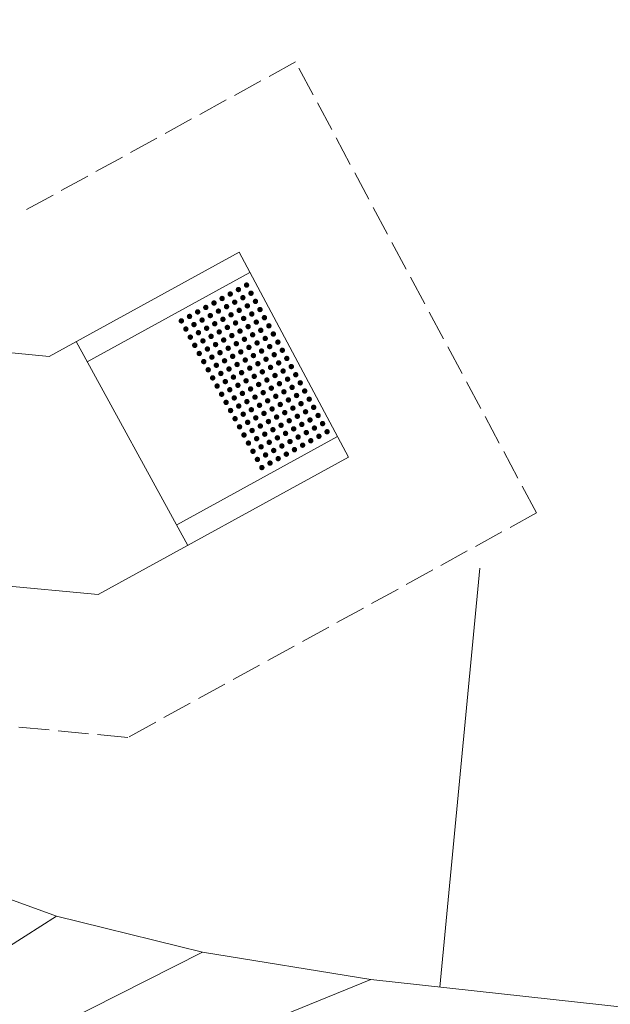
# Model space of a CAD drawing. Extents: x 2399984 to 2508823, y 556481 to 592637.
# Tile 153 of 158: x 2436318 to 2436331, y 570407 to 570428. Entities that reach past the tile are written whole.
import ezdxf

# ---------------------------------------------------------------- set-up
doc = ezdxf.new("R2010")
doc.units = 0
doc.header["$MEASUREMENT"] = 0
doc.linetypes.add('constlimit', pattern=[0.85, 0.65, -0.1, -0.1])
doc.linetypes.add('DGN Style 3', pattern=[206.553444, 147.538174, -59.01527])
for name, color, linetype, lineweight in [('DT_X_Triangles', 91, 'Continuous', 0), ('PV_P_Curb_Ramp', 120, 'Continuous', 13), ('PV_P_Walk', 241, 'Continuous', 13), ('PV_X_EOP', 7, 'DGN Style 3', 0), ('RW_P_Const_Limits', 120, 'constlimit', 0)]:
    doc.layers.add(name, color=color, linetype=linetype, lineweight=lineweight)

msp = doc.modelspace()

# ---------------------------------------------------------------- hatches: boundary and pattern name
at = {"layer": 'PV_P_Curb_Ramp'}
h = msp.add_hatch(color=256, dxfattribs=at)
edge = h.paths.add_edge_path()
edge.add_arc((2436322.82, 570422.22), 0.0585, 0, 360)
h = msp.add_hatch(color=256, dxfattribs=at)
edge = h.paths.add_edge_path()
edge.add_arc((2436322.996, 570422.316), 0.0585, 0, 360)
h = msp.add_hatch(color=256, dxfattribs=at)
edge = h.paths.add_edge_path()
edge.add_arc((2436323.171, 570422.412), 0.0585, 0, 360)
h = msp.add_hatch(color=256, dxfattribs=at)
edge = h.paths.add_edge_path()
edge.add_arc((2436323.267, 570422.237), 0.0585, 0, 360)
h = msp.add_hatch(color=256, dxfattribs=at)
edge = h.paths.add_edge_path()
edge.add_arc((2436322.47, 570422.027), 0.0585, 0, 360)
h = msp.add_hatch(color=256, dxfattribs=at)
edge = h.paths.add_edge_path()
edge.add_arc((2436322.645, 570422.124), 0.0585, 0, 360)
h = msp.add_hatch(color=256, dxfattribs=at)
edge = h.paths.add_edge_path()
edge.add_arc((2436322.916, 570422.044), 0.0585, 0, 360)
h = msp.add_hatch(color=256, dxfattribs=at)
edge = h.paths.add_edge_path()
edge.add_arc((2436323.092, 570422.141), 0.0585, 0, 360)
h = msp.add_hatch(color=256, dxfattribs=at)
edge = h.paths.add_edge_path()
edge.add_arc((2436323.363, 570422.062), 0.0585, 0, 360)
h = msp.add_hatch(color=256, dxfattribs=at)
edge = h.paths.add_edge_path()
edge.add_arc((2436322.119, 570421.835), 0.0585, 0, 360)
h = msp.add_hatch(color=256, dxfattribs=at)
edge = h.paths.add_edge_path()
edge.add_arc((2436322.294, 570421.931), 0.0585, 0, 360)
h = msp.add_hatch(color=256, dxfattribs=at)
edge = h.paths.add_edge_path()
edge.add_arc((2436322.566, 570421.852), 0.0585, 0, 360)
h = msp.add_hatch(color=256, dxfattribs=at)
edge = h.paths.add_edge_path()
edge.add_arc((2436322.741, 570421.948), 0.0585, 0, 360)
h = msp.add_hatch(color=256, dxfattribs=at)
edge = h.paths.add_edge_path()
edge.add_arc((2436323.013, 570421.869), 0.0585, 0, 360)
h = msp.add_hatch(color=256, dxfattribs=at)
edge = h.paths.add_edge_path()
edge.add_arc((2436323.188, 570421.965), 0.0585, 0, 360)
h = msp.add_hatch(color=256, dxfattribs=at)
edge = h.paths.add_edge_path()
edge.add_arc((2436323.46, 570421.886), 0.0585, 0, 360)
h = msp.add_hatch(color=256, dxfattribs=at)
edge = h.paths.add_edge_path()
edge.add_arc((2436321.768, 570421.642), 0.0585, 0, 360)
h = msp.add_hatch(color=256, dxfattribs=at)
edge = h.paths.add_edge_path()
edge.add_arc((2436321.944, 570421.738), 0.0585, 0, 360)
h = msp.add_hatch(color=256, dxfattribs=at)
edge = h.paths.add_edge_path()
edge.add_arc((2436322.215, 570421.659), 0.0585, 0, 360)
h = msp.add_hatch(color=256, dxfattribs=at)
edge = h.paths.add_edge_path()
edge.add_arc((2436322.391, 570421.756), 0.0585, 0, 360)
h = msp.add_hatch(color=256, dxfattribs=at)
edge = h.paths.add_edge_path()
edge.add_arc((2436322.487, 570421.58), 0.0585, 0, 360)
h = msp.add_hatch(color=256, dxfattribs=at)
edge = h.paths.add_edge_path()
edge.add_arc((2436322.662, 570421.676), 0.0585, 0, 360)
h = msp.add_hatch(color=256, dxfattribs=at)
edge = h.paths.add_edge_path()
edge.add_arc((2436322.837, 570421.773), 0.0585, 0, 360)
h = msp.add_hatch(color=256, dxfattribs=at)
edge = h.paths.add_edge_path()
edge.add_arc((2436322.934, 570421.598), 0.0585, 0, 360)
h = msp.add_hatch(color=256, dxfattribs=at)
edge = h.paths.add_edge_path()
edge.add_arc((2436323.109, 570421.694), 0.0585, 0, 360)
h = msp.add_hatch(color=256, dxfattribs=at)
edge = h.paths.add_edge_path()
edge.add_arc((2436323.284, 570421.79), 0.0585, 0, 360)
h = msp.add_hatch(color=256, dxfattribs=at)
edge = h.paths.add_edge_path()
edge.add_arc((2436323.381, 570421.615), 0.0585, 0, 360)
h = msp.add_hatch(color=256, dxfattribs=at)
edge = h.paths.add_edge_path()
edge.add_arc((2436323.556, 570421.711), 0.0585, 0, 360)
h = msp.add_hatch(color=256, dxfattribs=at)
edge = h.paths.add_edge_path()
edge.add_arc((2436321.865, 570421.467), 0.0585, 0, 360)
h = msp.add_hatch(color=256, dxfattribs=at)
edge = h.paths.add_edge_path()
edge.add_arc((2436322.04, 570421.563), 0.0585, 0, 360)
h = msp.add_hatch(color=256, dxfattribs=at)
edge = h.paths.add_edge_path()
edge.add_arc((2436322.136, 570421.388), 0.0585, 0, 360)
h = msp.add_hatch(color=256, dxfattribs=at)
edge = h.paths.add_edge_path()
edge.add_arc((2436322.312, 570421.484), 0.0585, 0, 360)
h = msp.add_hatch(color=256, dxfattribs=at)
edge = h.paths.add_edge_path()
edge.add_arc((2436322.583, 570421.405), 0.0585, 0, 360)
h = msp.add_hatch(color=256, dxfattribs=at)
edge = h.paths.add_edge_path()
edge.add_arc((2436322.758, 570421.501), 0.0585, 0, 360)
h = msp.add_hatch(color=256, dxfattribs=at)
edge = h.paths.add_edge_path()
edge.add_arc((2436323.03, 570421.422), 0.0585, 0, 360)
h = msp.add_hatch(color=256, dxfattribs=at)
edge = h.paths.add_edge_path()
edge.add_arc((2436323.205, 570421.519), 0.0585, 0, 360)
h = msp.add_hatch(color=256, dxfattribs=at)
edge = h.paths.add_edge_path()
edge.add_arc((2436323.477, 570421.439), 0.0585, 0, 360)
h = msp.add_hatch(color=256, dxfattribs=at)
edge = h.paths.add_edge_path()
edge.add_arc((2436323.652, 570421.536), 0.0585, 0, 360)
h = msp.add_hatch(color=256, dxfattribs=at)
edge = h.paths.add_edge_path()
edge.add_arc((2436321.961, 570421.292), 0.0585, 0, 360)
h = msp.add_hatch(color=256, dxfattribs=at)
edge = h.paths.add_edge_path()
edge.add_arc((2436322.232, 570421.212), 0.0585, 0, 360)
h = msp.add_hatch(color=256, dxfattribs=at)
edge = h.paths.add_edge_path()
edge.add_arc((2436322.408, 570421.309), 0.0585, 0, 360)
h = msp.add_hatch(color=256, dxfattribs=at)
edge = h.paths.add_edge_path()
edge.add_arc((2436322.679, 570421.23), 0.0585, 0, 360)
h = msp.add_hatch(color=256, dxfattribs=at)
edge = h.paths.add_edge_path()
edge.add_arc((2436322.855, 570421.326), 0.0585, 0, 360)
h = msp.add_hatch(color=256, dxfattribs=at)
edge = h.paths.add_edge_path()
edge.add_arc((2436323.126, 570421.247), 0.0585, 0, 360)
h = msp.add_hatch(color=256, dxfattribs=at)
edge = h.paths.add_edge_path()
edge.add_arc((2436323.302, 570421.343), 0.0585, 0, 360)
h = msp.add_hatch(color=256, dxfattribs=at)
edge = h.paths.add_edge_path()
edge.add_arc((2436323.398, 570421.168), 0.0585, 0, 360)
h = msp.add_hatch(color=256, dxfattribs=at)
edge = h.paths.add_edge_path()
edge.add_arc((2436323.573, 570421.264), 0.0585, 0, 360)
h = msp.add_hatch(color=256, dxfattribs=at)
edge = h.paths.add_edge_path()
edge.add_arc((2436323.748, 570421.36), 0.0585, 0, 360)
h = msp.add_hatch(color=256, dxfattribs=at)
edge = h.paths.add_edge_path()
edge.add_arc((2436323.845, 570421.185), 0.0585, 0, 360)
h = msp.add_hatch(color=256, dxfattribs=at)
edge = h.paths.add_edge_path()
edge.add_arc((2436322.057, 570421.116), 0.0585, 0, 360)
h = msp.add_hatch(color=256, dxfattribs=at)
edge = h.paths.add_edge_path()
edge.add_arc((2436322.329, 570421.037), 0.0585, 0, 360)
h = msp.add_hatch(color=256, dxfattribs=at)
edge = h.paths.add_edge_path()
edge.add_arc((2436322.504, 570421.133), 0.0585, 0, 360)
h = msp.add_hatch(color=256, dxfattribs=at)
edge = h.paths.add_edge_path()
edge.add_arc((2436322.6, 570420.958), 0.0585, 0, 360)
h = msp.add_hatch(color=256, dxfattribs=at)
edge = h.paths.add_edge_path()
edge.add_arc((2436322.776, 570421.054), 0.0585, 0, 360)
h = msp.add_hatch(color=256, dxfattribs=at)
edge = h.paths.add_edge_path()
edge.add_arc((2436322.951, 570421.151), 0.0585, 0, 360)
h = msp.add_hatch(color=256, dxfattribs=at)
edge = h.paths.add_edge_path()
edge.add_arc((2436323.047, 570420.975), 0.0585, 0, 360)
h = msp.add_hatch(color=256, dxfattribs=at)
edge = h.paths.add_edge_path()
edge.add_arc((2436323.222, 570421.072), 0.0585, 0, 360)
h = msp.add_hatch(color=256, dxfattribs=at)
edge = h.paths.add_edge_path()
edge.add_arc((2436323.494, 570420.993), 0.0585, 0, 360)
h = msp.add_hatch(color=256, dxfattribs=at)
edge = h.paths.add_edge_path()
edge.add_arc((2436323.669, 570421.089), 0.0585, 0, 360)
h = msp.add_hatch(color=256, dxfattribs=at)
edge = h.paths.add_edge_path()
edge.add_arc((2436323.941, 570421.01), 0.0585, 0, 360)
h = msp.add_hatch(color=256, dxfattribs=at)
edge = h.paths.add_edge_path()
edge.add_arc((2436322.153, 570420.941), 0.0585, 0, 360)
h = msp.add_hatch(color=256, dxfattribs=at)
edge = h.paths.add_edge_path()
edge.add_arc((2436322.25, 570420.766), 0.0585, 0, 360)
h = msp.add_hatch(color=256, dxfattribs=at)
edge = h.paths.add_edge_path()
edge.add_arc((2436322.425, 570420.862), 0.0585, 0, 360)
h = msp.add_hatch(color=256, dxfattribs=at)
edge = h.paths.add_edge_path()
edge.add_arc((2436322.697, 570420.783), 0.0585, 0, 360)
h = msp.add_hatch(color=256, dxfattribs=at)
edge = h.paths.add_edge_path()
edge.add_arc((2436322.872, 570420.879), 0.0585, 0, 360)
h = msp.add_hatch(color=256, dxfattribs=at)
edge = h.paths.add_edge_path()
edge.add_arc((2436323.143, 570420.8), 0.0585, 0, 360)
h = msp.add_hatch(color=256, dxfattribs=at)
edge = h.paths.add_edge_path()
edge.add_arc((2436323.319, 570420.896), 0.0585, 0, 360)
h = msp.add_hatch(color=256, dxfattribs=at)
edge = h.paths.add_edge_path()
edge.add_arc((2436323.59, 570420.817), 0.0585, 0, 360)
h = msp.add_hatch(color=256, dxfattribs=at)
edge = h.paths.add_edge_path()
edge.add_arc((2436323.766, 570420.914), 0.0585, 0, 360)
h = msp.add_hatch(color=256, dxfattribs=at)
edge = h.paths.add_edge_path()
edge.add_arc((2436323.862, 570420.738), 0.0585, 0, 360)
h = msp.add_hatch(color=256, dxfattribs=at)
edge = h.paths.add_edge_path()
edge.add_arc((2436324.037, 570420.834), 0.0585, 0, 360)
h = msp.add_hatch(color=256, dxfattribs=at)
edge = h.paths.add_edge_path()
edge.add_arc((2436322.346, 570420.59), 0.0585, 0, 360)
h = msp.add_hatch(color=256, dxfattribs=at)
edge = h.paths.add_edge_path()
edge.add_arc((2436322.521, 570420.687), 0.0585, 0, 360)
h = msp.add_hatch(color=256, dxfattribs=at)
edge = h.paths.add_edge_path()
edge.add_arc((2436322.793, 570420.607), 0.0585, 0, 360)
h = msp.add_hatch(color=256, dxfattribs=at)
edge = h.paths.add_edge_path()
edge.add_arc((2436322.968, 570420.704), 0.0585, 0, 360)
h = msp.add_hatch(color=256, dxfattribs=at)
edge = h.paths.add_edge_path()
edge.add_arc((2436323.064, 570420.528), 0.0585, 0, 360)
h = msp.add_hatch(color=256, dxfattribs=at)
edge = h.paths.add_edge_path()
edge.add_arc((2436323.24, 570420.625), 0.0585, 0, 360)
h = msp.add_hatch(color=256, dxfattribs=at)
edge = h.paths.add_edge_path()
edge.add_arc((2436323.415, 570420.721), 0.0585, 0, 360)
h = msp.add_hatch(color=256, dxfattribs=at)
edge = h.paths.add_edge_path()
edge.add_arc((2436323.511, 570420.546), 0.0585, 0, 360)
h = msp.add_hatch(color=256, dxfattribs=at)
edge = h.paths.add_edge_path()
edge.add_arc((2436323.687, 570420.642), 0.0585, 0, 360)
h = msp.add_hatch(color=256, dxfattribs=at)
edge = h.paths.add_edge_path()
edge.add_arc((2436323.958, 570420.563), 0.0585, 0, 360)
h = msp.add_hatch(color=256, dxfattribs=at)
edge = h.paths.add_edge_path()
edge.add_arc((2436324.134, 570420.659), 0.0585, 0, 360)
h = msp.add_hatch(color=256, dxfattribs=at)
edge = h.paths.add_edge_path()
edge.add_arc((2436322.442, 570420.415), 0.0585, 0, 360)
h = msp.add_hatch(color=256, dxfattribs=at)
edge = h.paths.add_edge_path()
edge.add_arc((2436322.618, 570420.511), 0.0585, 0, 360)
h = msp.add_hatch(color=256, dxfattribs=at)
edge = h.paths.add_edge_path()
edge.add_arc((2436322.714, 570420.336), 0.0585, 0, 360)
h = msp.add_hatch(color=256, dxfattribs=at)
edge = h.paths.add_edge_path()
edge.add_arc((2436322.889, 570420.432), 0.0585, 0, 360)
h = msp.add_hatch(color=256, dxfattribs=at)
edge = h.paths.add_edge_path()
edge.add_arc((2436323.161, 570420.353), 0.0585, 0, 360)
h = msp.add_hatch(color=256, dxfattribs=at)
edge = h.paths.add_edge_path()
edge.add_arc((2436323.336, 570420.449), 0.0585, 0, 360)
h = msp.add_hatch(color=256, dxfattribs=at)
edge = h.paths.add_edge_path()
edge.add_arc((2436323.608, 570420.37), 0.0585, 0, 360)
h = msp.add_hatch(color=256, dxfattribs=at)
edge = h.paths.add_edge_path()
edge.add_arc((2436323.783, 570420.467), 0.0585, 0, 360)
h = msp.add_hatch(color=256, dxfattribs=at)
edge = h.paths.add_edge_path()
edge.add_arc((2436324.054, 570420.388), 0.0585, 0, 360)
h = msp.add_hatch(color=256, dxfattribs=at)
edge = h.paths.add_edge_path()
edge.add_arc((2436324.23, 570420.484), 0.0585, 0, 360)
h = msp.add_hatch(color=256, dxfattribs=at)
edge = h.paths.add_edge_path()
edge.add_arc((2436324.326, 570420.309), 0.0585, 0, 360)
h = msp.add_hatch(color=256, dxfattribs=at)
edge = h.paths.add_edge_path()
edge.add_arc((2436322.538, 570420.24), 0.0585, 0, 360)
h = msp.add_hatch(color=256, dxfattribs=at)
edge = h.paths.add_edge_path()
edge.add_arc((2436322.81, 570420.161), 0.0585, 0, 360)
h = msp.add_hatch(color=256, dxfattribs=at)
edge = h.paths.add_edge_path()
edge.add_arc((2436322.985, 570420.257), 0.0585, 0, 360)
h = msp.add_hatch(color=256, dxfattribs=at)
edge = h.paths.add_edge_path()
edge.add_arc((2436323.257, 570420.178), 0.0585, 0, 360)
h = msp.add_hatch(color=256, dxfattribs=at)
edge = h.paths.add_edge_path()
edge.add_arc((2436323.432, 570420.274), 0.0585, 0, 360)
h = msp.add_hatch(color=256, dxfattribs=at)
edge = h.paths.add_edge_path()
edge.add_arc((2436323.529, 570420.099), 0.0585, 0, 360)
h = msp.add_hatch(color=256, dxfattribs=at)
edge = h.paths.add_edge_path()
edge.add_arc((2436323.704, 570420.195), 0.0585, 0, 360)
h = msp.add_hatch(color=256, dxfattribs=at)
edge = h.paths.add_edge_path()
edge.add_arc((2436323.879, 570420.291), 0.0585, 0, 360)
h = msp.add_hatch(color=256, dxfattribs=at)
edge = h.paths.add_edge_path()
edge.add_arc((2436323.975, 570420.116), 0.0585, 0, 360)
h = msp.add_hatch(color=256, dxfattribs=at)
edge = h.paths.add_edge_path()
edge.add_arc((2436324.151, 570420.212), 0.0585, 0, 360)
h = msp.add_hatch(color=256, dxfattribs=at)
edge = h.paths.add_edge_path()
edge.add_arc((2436324.422, 570420.133), 0.0585, 0, 360)
h = msp.add_hatch(color=256, dxfattribs=at)
edge = h.paths.add_edge_path()
edge.add_arc((2436322.635, 570420.064), 0.0585, 0, 360)
h = msp.add_hatch(color=256, dxfattribs=at)
edge = h.paths.add_edge_path()
edge.add_arc((2436322.731, 570419.889), 0.0585, 0, 360)
h = msp.add_hatch(color=256, dxfattribs=at)
edge = h.paths.add_edge_path()
edge.add_arc((2436322.906, 570419.985), 0.0585, 0, 360)
h = msp.add_hatch(color=256, dxfattribs=at)
edge = h.paths.add_edge_path()
edge.add_arc((2436323.082, 570420.082), 0.0585, 0, 360)
h = msp.add_hatch(color=256, dxfattribs=at)
edge = h.paths.add_edge_path()
edge.add_arc((2436323.178, 570419.906), 0.0585, 0, 360)
h = msp.add_hatch(color=256, dxfattribs=at)
edge = h.paths.add_edge_path()
edge.add_arc((2436323.353, 570420.002), 0.0585, 0, 360)
h = msp.add_hatch(color=256, dxfattribs=at)
edge = h.paths.add_edge_path()
edge.add_arc((2436323.625, 570419.923), 0.0585, 0, 360)
h = msp.add_hatch(color=256, dxfattribs=at)
edge = h.paths.add_edge_path()
edge.add_arc((2436323.8, 570420.02), 0.0585, 0, 360)
h = msp.add_hatch(color=256, dxfattribs=at)
edge = h.paths.add_edge_path()
edge.add_arc((2436324.072, 570419.941), 0.0585, 0, 360)
h = msp.add_hatch(color=256, dxfattribs=at)
edge = h.paths.add_edge_path()
edge.add_arc((2436324.247, 570420.037), 0.0585, 0, 360)
h = msp.add_hatch(color=256, dxfattribs=at)
edge = h.paths.add_edge_path()
edge.add_arc((2436324.519, 570419.958), 0.0585, 0, 360)
h = msp.add_hatch(color=256, dxfattribs=at)
edge = h.paths.add_edge_path()
edge.add_arc((2436322.827, 570419.714), 0.0585, 0, 360)
h = msp.add_hatch(color=256, dxfattribs=at)
edge = h.paths.add_edge_path()
edge.add_arc((2436323.003, 570419.81), 0.0585, 0, 360)
h = msp.add_hatch(color=256, dxfattribs=at)
edge = h.paths.add_edge_path()
edge.add_arc((2436323.274, 570419.731), 0.0585, 0, 360)
h = msp.add_hatch(color=256, dxfattribs=at)
edge = h.paths.add_edge_path()
edge.add_arc((2436323.45, 570419.827), 0.0585, 0, 360)
h = msp.add_hatch(color=256, dxfattribs=at)
edge = h.paths.add_edge_path()
edge.add_arc((2436323.721, 570419.748), 0.0585, 0, 360)
h = msp.add_hatch(color=256, dxfattribs=at)
edge = h.paths.add_edge_path()
edge.add_arc((2436323.896, 570419.844), 0.0585, 0, 360)
h = msp.add_hatch(color=256, dxfattribs=at)
edge = h.paths.add_edge_path()
edge.add_arc((2436324.168, 570419.765), 0.0585, 0, 360)
h = msp.add_hatch(color=256, dxfattribs=at)
edge = h.paths.add_edge_path()
edge.add_arc((2436324.343, 570419.862), 0.0585, 0, 360)
h = msp.add_hatch(color=256, dxfattribs=at)
edge = h.paths.add_edge_path()
edge.add_arc((2436324.44, 570419.686), 0.0585, 0, 360)
h = msp.add_hatch(color=256, dxfattribs=at)
edge = h.paths.add_edge_path()
edge.add_arc((2436324.615, 570419.783), 0.0585, 0, 360)
h = msp.add_hatch(color=256, dxfattribs=at)
edge = h.paths.add_edge_path()
edge.add_arc((2436322.924, 570419.538), 0.0585, 0, 360)
h = msp.add_hatch(color=256, dxfattribs=at)
edge = h.paths.add_edge_path()
edge.add_arc((2436323.099, 570419.635), 0.0585, 0, 360)
h = msp.add_hatch(color=256, dxfattribs=at)
edge = h.paths.add_edge_path()
edge.add_arc((2436323.37, 570419.556), 0.0585, 0, 360)
h = msp.add_hatch(color=256, dxfattribs=at)
edge = h.paths.add_edge_path()
edge.add_arc((2436323.546, 570419.652), 0.0585, 0, 360)
h = msp.add_hatch(color=256, dxfattribs=at)
edge = h.paths.add_edge_path()
edge.add_arc((2436323.642, 570419.477), 0.0585, 0, 360)
h = msp.add_hatch(color=256, dxfattribs=at)
edge = h.paths.add_edge_path()
edge.add_arc((2436323.817, 570419.573), 0.0585, 0, 360)
h = msp.add_hatch(color=256, dxfattribs=at)
edge = h.paths.add_edge_path()
edge.add_arc((2436323.993, 570419.669), 0.0585, 0, 360)
h = msp.add_hatch(color=256, dxfattribs=at)
edge = h.paths.add_edge_path()
edge.add_arc((2436324.089, 570419.494), 0.0585, 0, 360)
h = msp.add_hatch(color=256, dxfattribs=at)
edge = h.paths.add_edge_path()
edge.add_arc((2436324.264, 570419.59), 0.0585, 0, 360)
h = msp.add_hatch(color=256, dxfattribs=at)
edge = h.paths.add_edge_path()
edge.add_arc((2436324.536, 570419.511), 0.0585, 0, 360)
h = msp.add_hatch(color=256, dxfattribs=at)
edge = h.paths.add_edge_path()
edge.add_arc((2436324.711, 570419.607), 0.0585, 0, 360)
h = msp.add_hatch(color=256, dxfattribs=at)
edge = h.paths.add_edge_path()
edge.add_arc((2436323.02, 570419.363), 0.0585, 0, 360)
h = msp.add_hatch(color=256, dxfattribs=at)
edge = h.paths.add_edge_path()
edge.add_arc((2436323.195, 570419.459), 0.0585, 0, 360)
h = msp.add_hatch(color=256, dxfattribs=at)
edge = h.paths.add_edge_path()
edge.add_arc((2436323.291, 570419.284), 0.0585, 0, 360)
h = msp.add_hatch(color=256, dxfattribs=at)
edge = h.paths.add_edge_path()
edge.add_arc((2436323.467, 570419.38), 0.0585, 0, 360)
h = msp.add_hatch(color=256, dxfattribs=at)
edge = h.paths.add_edge_path()
edge.add_arc((2436323.738, 570419.301), 0.0585, 0, 360)
h = msp.add_hatch(color=256, dxfattribs=at)
edge = h.paths.add_edge_path()
edge.add_arc((2436323.914, 570419.397), 0.0585, 0, 360)
h = msp.add_hatch(color=256, dxfattribs=at)
edge = h.paths.add_edge_path()
edge.add_arc((2436324.185, 570419.319), 0.0585, 0, 360)
h = msp.add_hatch(color=256, dxfattribs=at)
edge = h.paths.add_edge_path()
edge.add_arc((2436324.36, 570419.415), 0.0585, 0, 360)
h = msp.add_hatch(color=256, dxfattribs=at)
edge = h.paths.add_edge_path()
edge.add_arc((2436324.632, 570419.336), 0.0585, 0, 360)
h = msp.add_hatch(color=256, dxfattribs=at)
edge = h.paths.add_edge_path()
edge.add_arc((2436324.807, 570419.432), 0.0585, 0, 360)
h = msp.add_hatch(color=256, dxfattribs=at)
edge = h.paths.add_edge_path()
edge.add_arc((2436324.904, 570419.257), 0.0585, 0, 360)
h = msp.add_hatch(color=256, dxfattribs=at)
edge = h.paths.add_edge_path()
edge.add_arc((2436323.116, 570419.188), 0.0585, 0, 360)
h = msp.add_hatch(color=256, dxfattribs=at)
edge = h.paths.add_edge_path()
edge.add_arc((2436323.388, 570419.109), 0.0585, 0, 360)
h = msp.add_hatch(color=256, dxfattribs=at)
edge = h.paths.add_edge_path()
edge.add_arc((2436323.563, 570419.205), 0.0585, 0, 360)
h = msp.add_hatch(color=256, dxfattribs=at)
edge = h.paths.add_edge_path()
edge.add_arc((2436323.835, 570419.126), 0.0585, 0, 360)
h = msp.add_hatch(color=256, dxfattribs=at)
edge = h.paths.add_edge_path()
edge.add_arc((2436324.01, 570419.222), 0.0585, 0, 360)
h = msp.add_hatch(color=256, dxfattribs=at)
edge = h.paths.add_edge_path()
edge.add_arc((2436324.106, 570419.047), 0.0585, 0, 360)
h = msp.add_hatch(color=256, dxfattribs=at)
edge = h.paths.add_edge_path()
edge.add_arc((2436324.281, 570419.143), 0.0585, 0, 360)
h = msp.add_hatch(color=256, dxfattribs=at)
edge = h.paths.add_edge_path()
edge.add_arc((2436324.457, 570419.24), 0.0585, 0, 360)
h = msp.add_hatch(color=256, dxfattribs=at)
edge = h.paths.add_edge_path()
edge.add_arc((2436324.553, 570419.064), 0.0585, 0, 360)
h = msp.add_hatch(color=256, dxfattribs=at)
edge = h.paths.add_edge_path()
edge.add_arc((2436324.728, 570419.16), 0.0585, 0, 360)
h = msp.add_hatch(color=256, dxfattribs=at)
edge = h.paths.add_edge_path()
edge.add_arc((2436323.212, 570419.013), 0.0585, 0, 360)
h = msp.add_hatch(color=256, dxfattribs=at)
edge = h.paths.add_edge_path()
edge.add_arc((2436323.309, 570418.837), 0.0585, 0, 360)
h = msp.add_hatch(color=256, dxfattribs=at)
edge = h.paths.add_edge_path()
edge.add_arc((2436323.484, 570418.933), 0.0585, 0, 360)
h = msp.add_hatch(color=256, dxfattribs=at)
edge = h.paths.add_edge_path()
edge.add_arc((2436323.659, 570419.03), 0.0585, 0, 360)
h = msp.add_hatch(color=256, dxfattribs=at)
edge = h.paths.add_edge_path()
edge.add_arc((2436323.756, 570418.854), 0.0585, 0, 360)
h = msp.add_hatch(color=256, dxfattribs=at)
edge = h.paths.add_edge_path()
edge.add_arc((2436323.931, 570418.951), 0.0585, 0, 360)
h = msp.add_hatch(color=256, dxfattribs=at)
edge = h.paths.add_edge_path()
edge.add_arc((2436324.202, 570418.872), 0.0585, 0, 360)
h = msp.add_hatch(color=256, dxfattribs=at)
edge = h.paths.add_edge_path()
edge.add_arc((2436324.378, 570418.968), 0.0585, 0, 360)
h = msp.add_hatch(color=256, dxfattribs=at)
edge = h.paths.add_edge_path()
edge.add_arc((2436323.405, 570418.662), 0.0585, 0, 360)
h = msp.add_hatch(color=256, dxfattribs=at)
edge = h.paths.add_edge_path()
edge.add_arc((2436323.58, 570418.758), 0.0585, 0, 360)
h = msp.add_hatch(color=256, dxfattribs=at)
edge = h.paths.add_edge_path()
edge.add_arc((2436323.852, 570418.679), 0.0585, 0, 360)
h = msp.add_hatch(color=256, dxfattribs=at)
edge = h.paths.add_edge_path()
edge.add_arc((2436324.027, 570418.775), 0.0585, 0, 360)
h = msp.add_hatch(color=256, dxfattribs=at)
edge = h.paths.add_edge_path()
edge.add_arc((2436323.501, 570418.487), 0.0585, 0, 360)
h = msp.add_hatch(color=256, dxfattribs=at)
edge = h.paths.add_edge_path()
edge.add_arc((2436323.676, 570418.583), 0.0585, 0, 360)

# ---------------------------------------------------------------- linework, layer by layer
for p, q in [((2436325.367, 570418.713), (2436323.009, 570423.122)), ((2436323.245, 570422.681), (2436319.744, 570420.759)), ((2436321.91, 570416.814), (2436319.503, 570421.197)), ((2436325.131, 570419.154), (2436321.669, 570417.252))]:
    msp.add_line(p, q, dxfattribs=at)
at = {"layer": 'PV_P_Walk'}
for p, q in [((2436323.009, 570423.122), (2436318.923, 570420.878)), ((2436318.923, 570420.878), (2436298.319, 570422.854)), ((2436325.367, 570418.713), (2436319.979, 570415.754)), ((2436319.979, 570415.754), (2436304.541, 570417.235))]:
    msp.add_line(p, q, dxfattribs=at)
at = {"layer": 'PV_X_EOP'}
msp.add_line((2436327.328, 570407.308), (2436328.193, 570416.324), dxfattribs=at)
at = {"layer": 'RW_P_Const_Limits'}
for p, q in [((2436324.224, 570427.212), (2436318.289, 570423.953)), ((2436329.412, 570417.511), (2436324.224, 570427.212)), ((2436329.412, 570417.511), (2436320.613, 570412.68)), ((2436320.613, 570412.68), (2436304.254, 570414.248))]:
    msp.add_line(p, q, dxfattribs=at)

# ---------------------------------------------------------------- meshes
at = {"layer": 'DT_X_Triangles'}
mesh = msp.add_polyface(dxfattribs=at)
corners = [(2436195.472, 570406.212), (2436245.353, 570402.282), (2436221.433, 570392.039), (2436214.62, 570417.681), (2436233.975, 570415.845), (2436247.791, 570389.582), (2436238.355, 570415.675), (2436242.668, 570416.114), (2436245.487, 570416.826), (2436249.15, 570418.399), (2436251.184, 570419.658), (2436253.449, 570421.452), (2436301.206, 570397.438), (2436273.335, 570387.153), (2436255.947, 570424.008), (2436255.783, 570449.13), (2436272.08, 570460.113), (2436277.705, 570451.811), (2436257.036, 570443.746), (2436257.536, 570426.255), (2436295.515, 570426.422), (2436258.29, 570438.362), (2436258.525, 570428.526), (2436289.279, 570434.877), (2436283.331, 570443.508), (2436258.958, 570434.787), (2436258.899, 570430.047), (2436259.102, 570432.08), (2436298.875, 570384.662), (2436299.991, 570420.874), (2436325.847, 570382.015), (2436303.348, 570417.417), (2436307.145, 570414.437), (2436309.876, 570412.722), (2436313.714, 570410.785), (2436319.082, 570408.838), (2436322.226, 570408.06), (2436325.843, 570407.478), (2436333.101, 570406.676), (2436357.79, 570391.845), (2436352.819, 570379.368), (2436340.364, 570405.945), (2436348.615, 570405.154), (2436356.865, 570404.363)]
mesh.append_faces([[corners[k] for k in face] for face in [(0, 1, 2), (3, 4, 1), (2, 1, 5), (4, 6, 1), (6, 7, 1), (7, 8, 1), (1, 8, 9), (1, 9, 10), (1, 10, 11), (1, 11, 12), (1, 12, 13), (1, 13, 5), (11, 14, 12), (15, 16, 17), (15, 17, 18), (14, 19, 20), (14, 20, 12), (18, 17, 21), (19, 22, 23), (19, 23, 20), (21, 17, 24), (21, 24, 25), (22, 26, 23), (26, 27, 23), (25, 24, 27), (27, 24, 23), (13, 12, 28), (20, 29, 12), (28, 12, 30), (29, 31, 12), (12, 31, 32), (12, 32, 33), (12, 33, 34), (12, 34, 35), (12, 35, 36), (12, 36, 37), (12, 37, 38), (12, 38, 39), (12, 39, 30), (30, 39, 40), (38, 41, 39), (41, 42, 39), (42, 43, 39)]])

doc.saveas('drawing.dxf')
